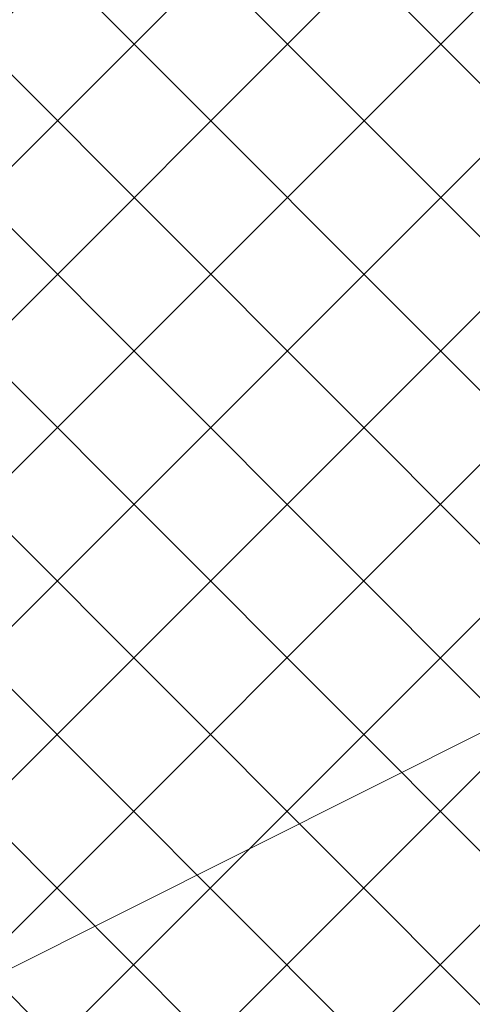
# Model space of a CAD drawing. Header units: metres. Extents: x 7472034 to 8439876, y 5890181 to 5961460.
# Tile 163 of 202: x 8439517.26 to 8439518.59, y 5890397.55 to 5890400.43. Entities that reach past the tile are written whole.
import ezdxf

# ---------------------------------------------------------------- set-up
doc = ezdxf.new("R2010")
doc.units = ezdxf.units.M
doc.header["$MEASUREMENT"] = 0
doc.linetypes.add('CENTER', pattern=[2, 1.25, -0.25, 0.25, -0.25])
doc.layers.get('0').update_dxf_attribs({"linetype": 'CONTINUOUS', "lineweight": 5})
doc.layers.get('Defpoints').update_dxf_attribs({"linetype": 'CONTINUOUS'})
for name, color, linetype, lineweight in [('### Krawężnik', 6, 'CONTINUOUS', 35), ('### rzędne', 172, 'CONTINUOUS', 35), ('_a_widok', 7, 'CONTINUOUS', 5), ('KOLOR-OBIEKT', 21, 'CONTINUOUS', 13), ('ZAG-obrys 018 wymiary', 7, 'CONTINUOUS', 18)]:
    doc.layers.add(name, color=color, linetype=linetype, lineweight=lineweight)
doc.layers.add('100_rzut_wym_wew', color=7, linetype='CONTINUOUS')
doc.layers.add('_IS_NO', color=11, linetype='CONTINUOUS', lineweight=20, plot=False)
doc.styles.add('DIM', font='simplex.shx', dxfattribs={"width": 0.8})
doc.styles.add('RS', font='Romans.shx', dxfattribs={"width": 0.7})
doc.styles.add('style2', font='romans.shx', dxfattribs={"width": 0.7, "oblique": 15})
doc.dimstyles.new('DIM-WEW_500', dxfattribs={"dimscale": 5, "dimtxt": 18, "dimasz": 10, "dimexe": 4, "dimexo": 8, "dimgap": 5, "dimtad": 1, "dimlfac": 0.01, "dimzin": 9, "dimdsep": 46, "dimtxsty": 'DIM', "dimblk": 'ARCHTICK', "dimcen": 5, "dimclrt": 112, "dimadec": 4, "dimazin": 2, "dimtfac": 4, "dimtmove": 0, "dimatfit": 3, "dimldrblk": 'ARCHTICK', "dimfxl": 0, "dimtolj": 1, "dimlwd": 13, "dimarcsym": 0})
pattern_1 = [(45, (967499.2092647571, -71042.97165620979), (-0.2245064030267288, 0.2245064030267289), []), (135, (967499.2092647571, -71042.97165620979), (-0.2245064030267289, -0.2245064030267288), [])]

# ---------------------------------------------------------------- blocks, each defined once
blk = doc.blocks.new('_Oblique')
at = {"color": 0, "linetype": 'ByBlock', "lineweight": -2}
blk.add_line((-0.5, -0.5), (0.5, 0.5), dxfattribs=at)
blk = doc.blocks.new('*D48')
at = {"layer": 'Defpoints', "color": 0, "linetype": 'Continuous', "lineweight": 60}
for p in [(8439522.898040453, 5890403.794841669, 2.493151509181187e-06), (8439514.639453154, 5890399.659210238, 2.493151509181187e-06), (8439515.964052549, 5890397.0140713)]:
    blk.add_point(p, dxfattribs=at)
at = {"layer": 'ZAG-obrys 018 wymiary', "color": 0, "linetype": 'Continuous', "lineweight": -2}
for p, q in [((8439523.256250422, 5890403.079519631), (8439524.401744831, 5890400.792041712)), ((8439514.997663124, 5890398.9438882), (8439516.143157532, 5890396.656410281))]:
    blk.add_line(p, q, dxfattribs=at)
at = {"layer": 'ZAG-obrys 018 wymiary', "color": 0, "linetype": 'Continuous', "lineweight": 13}
blk.add_line((8439524.222639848, 5890401.149702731), (8439515.964052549, 5890397.0140713), dxfattribs=at)
at = {"layer": 'ZAG-obrys 018 wymiary', "color": 0, "linetype": 'Continuous', "lineweight": 13, "xscale": 0.3, "yscale": 0.3, "zscale": 0.3}
for p, rotation in [((8439524.222639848, 5890401.149702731), 26.6002161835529), ((8439515.964052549, 5890397.0140713), 206.6002161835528)]:
    blk.add_blockref('_Oblique', p, dxfattribs=dict(at, rotation=rotation))
at = {"layer": 'ZAG-obrys 018 wymiary', "color": 112, "linetype": 'Continuous', "lineweight": 25, "insert": (8439519.824688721, 5890399.618378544), "char_height": 0.8, "attachment_point": 5, "rotation": 26.60021618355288, "style": 'RS'}
blk.add_mtext('\\A1;9.24', dxfattribs=at)
blk = doc.blocks.new('_ArchTick')
at = {"layer": '100_rzut_wym_wew', "color": 0, "linetype": 'Continuous', "const_width": 0.15}
blk.add_lwpolyline([(-0.5, -0.5), (0.5, 0.5)], dxfattribs=at)
blk = doc.blocks.new('*D47')
at = {"layer": 'Defpoints', "color": 0, "linetype": 'Continuous', "lineweight": 60}
for p in [(8439514.6432662, 5890399.651613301, 2.493151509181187e-06), (8439521.586031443, 5890388.545919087), (8439520.492828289, 5890387.997219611, 2.493151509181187e-06)]:
    blk.add_point(p, dxfattribs=at)
at = {"layer": 'ZAG-obrys 018 wymiary', "color": 0, "linetype": 'Continuous', "lineweight": -2}
for p, q in [((8439515.358258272, 5890400.010481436), (8439516.093965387, 5890400.379746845)), ((8439521.207820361, 5890388.356087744), (8439521.943527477, 5890388.725353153))]:
    blk.add_line(p, q, dxfattribs=at)
at = {"layer": 'ZAG-obrys 018 wymiary', "color": 0, "linetype": 'Continuous', "lineweight": 13}
blk.add_line((8439515.736469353, 5890400.200312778), (8439521.586031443, 5890388.545919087), dxfattribs=at)
at = {"layer": 'ZAG-obrys 018 wymiary', "color": 0, "linetype": 'Continuous', "lineweight": 13, "xscale": 0.3, "yscale": 0.3, "zscale": 0.3}
for p, rotation in [((8439515.736469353, 5890400.200312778), 116.6529459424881), ((8439521.586031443, 5890388.545919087), 296.6529459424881)]:
    blk.add_blockref('_Oblique', p, dxfattribs=dict(at, rotation=rotation))
at = {"layer": 'ZAG-obrys 018 wymiary', "color": 112, "linetype": 'Continuous', "lineweight": 25, "insert": (8439518.65365667, 5890395.725783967), "char_height": 0.8, "attachment_point": 5, "rotation": 296.65294594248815, "style": 'RS'}
blk.add_mtext('\\A1;13.04', dxfattribs=at)
blk = doc.blocks.new('A$C1D2679FE')
at = {"layer": 'KOLOR-OBIEKT', "lineweight": 9, "ltscale": 200}
h = blk.add_hatch(dxfattribs=at)
h.set_pattern_fill('ANSI37', color=253, scale=0.1, angle=16)
h.set_pattern_definition([(61, (-7471780.020262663, -5961378.212846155), (-0.2776917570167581, 0.153927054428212), []), (151, (-7471780.020262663, -5961378.212846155), (-0.153927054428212, -0.2776917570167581), [])])
edge = h.paths.add_edge_path()
edge.add_line((196.975401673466, 33.54016214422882), (192.3495923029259, 34.13512154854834))
edge.add_line((192.3495923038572, 34.13512154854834), (187.7176397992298, 34.7308710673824))
edge.add_line((187.7176398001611, 34.7308710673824), (178.5077782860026, 36.15998750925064))
edge.add_line((178.5077782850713, 36.15998750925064), (176.6601969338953, 36.5026140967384))
edge.add_arc((181.3685569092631, 38.18527459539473), 5.000000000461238, 199.6657310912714, 261.1796204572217)
edge.add_line((180.6018702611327, 33.24440507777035), (187.358021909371, 32.19603671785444))
edge.add_line((187.3580219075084, 32.19603671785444), (192.0230219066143, 31.59603671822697))
edge.add_line((192.0230219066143, 31.59603671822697), (196.6880219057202, 30.9960367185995))
edge.add_line((196.6880219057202, 30.9960367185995), (201.9780219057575, 30.48103671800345))
edge.add_line((201.9780219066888, 30.48103671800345), (207.2680219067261, 29.96603671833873))
edge.add_line((207.2680219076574, 29.96603671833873), (216.468021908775, 29.35603671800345))
edge.add_line((216.4680219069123, 29.35603671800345), (221.8830219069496, 29.11103671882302))
edge.add_line((221.8830219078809, 29.11103671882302), (227.2980219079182, 28.86603671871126))
edge.add_line((227.2980219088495, 28.86603671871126), (233.718021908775, 28.60103671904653))
edge.add_line((233.7180219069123, 28.60103671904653), (240.1380219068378, 28.33603671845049))
edge.add_line((240.1380219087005, 28.33603671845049), (245.3280219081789, 28.076036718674))
edge.add_line((245.3280219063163, 28.076036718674), (246.1380219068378, 28.00603671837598))
edge.add_line((246.1380219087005, 28.00603671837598), (248.4280219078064, 27.98603671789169))
edge.add_line((248.4280219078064, 27.98603671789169), (251.4080219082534, 28.33603671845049))
edge.add_line((251.4080219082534, 28.33603671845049), (255.3380219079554, 29.13603671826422))
edge.add_line((255.3380219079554, 29.13603671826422), (258.1480219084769, 30.35603671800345))
edge.add_line((258.1480219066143, 30.35603671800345), (260.6280219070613, 32.076036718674))
edge.add_line((260.6280219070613, 32.076036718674), (262.7080219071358, 34.29603671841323))
edge.add_line((262.7080219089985, 34.29603671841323), (264.3880219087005, 36.826036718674))
edge.add_line((264.3880219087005, 36.826036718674), (265.608021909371, 39.59603671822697))
edge.add_line((265.6080219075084, 39.59603671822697), (266.4080219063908, 42.53603671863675))
edge.add_line((266.4080219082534, 42.53603671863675), (266.6380219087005, 45.60603671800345))
edge.add_line((266.6380219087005, 45.60603671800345), (266.3380219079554, 48.59603671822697))
edge.add_line((266.3380219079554, 48.59603671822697), (265.628021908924, 51.53603671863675))
edge.add_line((265.6280219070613, 51.53603671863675), (264.5280219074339, 54.28603671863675))
edge.add_line((264.5280219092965, 54.28603671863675), (263.3880219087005, 57.11603671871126))
edge.add_line((263.3880219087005, 57.11603671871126), (262.5430219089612, 59.47103671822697))
edge.add_line((262.5430219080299, 59.47103671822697), (261.6980219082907, 61.826036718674))
edge.add_line((261.6980219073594, 61.826036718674), (260.5980219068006, 65.15103671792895))
edge.add_line((260.5980219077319, 65.15103671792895), (259.4980219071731, 68.47603671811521))
edge.add_line((259.4980219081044, 68.47603671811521), (257.3916487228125, 67.77919145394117))
edge.add_line((257.3916487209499, 67.77919145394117), (258.1675714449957, 64.34697791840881))
edge.add_line((258.167571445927, 64.34697791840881), (259.2776264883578, 60.99158426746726))
edge.add_line((259.2776264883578, 60.99158426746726), (260.1334384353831, 58.60645156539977))
edge.add_line((260.1334384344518, 58.60645156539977), (260.9950570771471, 56.20513570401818))
edge.add_line((260.9950570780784, 56.20513570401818), (262.1522789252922, 53.33238322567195))
edge.add_line((262.1522789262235, 53.33238322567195), (263.1827648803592, 50.75616833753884))
edge.add_line((263.1827648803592, 50.75616833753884), (263.8083402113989, 48.16575780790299))
edge.add_line((263.8083402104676, 48.16575780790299), (264.0684198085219, 45.57363114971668))
edge.add_line((264.0684198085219, 45.57363114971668), (263.8734869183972, 42.97170083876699))
edge.add_line((263.8734869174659, 42.97170083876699), (263.1880731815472, 40.45280535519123))
edge.add_line((263.1880731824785, 40.45280535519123), (262.1337886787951, 38.05906103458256))
edge.add_line((262.1337886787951, 38.05906103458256), (260.6936748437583, 35.89031817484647))
edge.add_line((260.6936748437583, 35.89031817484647), (258.9457271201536, 34.02472012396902))
edge.add_line((258.9457271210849, 34.02472012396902), (256.8967191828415, 32.60363397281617))
edge.add_line((256.8967191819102, 32.60363397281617), (254.5645412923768, 31.59108698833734))
edge.add_line((254.5645412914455, 31.59108698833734), (251.0026761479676, 30.86602538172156))
edge.add_line((251.0026761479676, 30.86602538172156), (248.2893446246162, 30.54734550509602))
edge.add_line((248.2893446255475, 30.54734550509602), (246.2595893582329, 30.56507262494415))
edge.add_line((246.2595893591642, 30.56507262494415), (245.5023283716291, 30.63051493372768))
edge.add_line((245.5023283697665, 30.63051493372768), (240.2548571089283, 30.89339403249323))
edge.add_line((240.2548571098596, 30.89339403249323), (233.8236017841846, 31.1588586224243))
edge.add_line((233.8236017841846, 31.1588586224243), (227.4086662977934, 31.42364957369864))
edge.add_line((227.4086662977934, 31.42364957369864), (221.9987299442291, 31.66842047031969))
edge.add_line((221.9987299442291, 31.66842047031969), (217.4544723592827, 31.90290945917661))
edge.add_line((217.4544723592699, 31.90290945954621), (217.0910134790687, 31.92589690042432))
edge.add_line((217.0910134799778, 31.92589689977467), (214.8768218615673, 32.06593639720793))
edge.add_line((214.876821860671, 32.06593639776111), (207.0033997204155, 32.56390146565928))
edge.add_line((207.0033997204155, 32.56390146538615), (202.2260741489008, 33.02899081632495))
edge.add_line((202.2260741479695, 33.02899081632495), (196.975401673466, 33.54016214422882))
blk = doc.blocks.new('A$C2C426404')
at = {"layer": '_IS_NO'}
blk.add_spline([(75.79141489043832, 33.98871202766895, 2.493151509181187e-06), (83.97091970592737, 37.81401541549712, 2.493151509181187e-06)], degree=3, dxfattribs=at)
blk.add_open_spline([(79.78853077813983, 19.36674957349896), (76.35759393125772, 21.05647175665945), (73.54314721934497, 23.24973176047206), (68.81112178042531, 29.5542766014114), (62.94352867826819, 33.40072623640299), (60.85999413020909, 35.33807434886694), (60.85999381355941, 35.3380749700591)], degree=3, knots=[0, 0, 0, 0, 2.176379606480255, 10.04614516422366, 21.98881238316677, 21.98881468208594, 21.98881468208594, 21.98881468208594, 21.98881468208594], dxfattribs=at)
at = {"layer": '_IS_NO', "ltscale": 0.1}
blk.add_open_spline([(81.48853297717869, 15.975331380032), (78.87586907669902, 16.84686399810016), (76.26450027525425, 17.78992713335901), (72.03847445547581, 21.67736706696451), (65.0990158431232, 30.09408769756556), (58.79946133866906, 33.34467344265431), (58.26247850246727, 34.11525447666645)], degree=3, knots=[0, 0, 0, 0, 1.278992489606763, 7.78914044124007, 15.74750070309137, 27.64022902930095, 27.64022902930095, 27.64022902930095, 27.64022902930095], dxfattribs=at)
at = {"layer": '_IS_NO'}
blk.add_open_spline([(78.3531505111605, 22.2925555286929), (78.74320633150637, 24.42176202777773, 2.493151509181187e-06), (74.90350782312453, 33.04146458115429, 2.493151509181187e-06), (75.79141489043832, 33.98871202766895, 2.493151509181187e-06)], degree=3, dxfattribs=at)
at = {"layer": '### rzędne', "color": 0, "linetype": 'CENTER', "lineweight": 25, "insert": (76.28478799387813, 32.8018180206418, -0.002491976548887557), "char_height": 0.6, "attachment_point": 1, "rotation": 0.4319074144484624, "style": 'style2'}
blk.add_mtext('134,09', dxfattribs=at)

msp = doc.modelspace()

# ---------------------------------------------------------------- hatches: boundary and pattern name
at = {"layer": 'KOLOR-OBIEKT', "lineweight": 9}
h = msp.add_hatch(dxfattribs=at)
h.set_pattern_fill('ANSI37', color=73, scale=0.1)
h.set_pattern_definition(pattern_1)
edge = h.paths.add_edge_path()
edge.add_arc((8439443.60123986, 5890379.17988472), 6.652831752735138, 296.7043321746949, 335.0331150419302)
edge.add_arc((8439476.194075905, 5890367.917634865), 27.87464989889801, 155.1393615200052, 162.3446315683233, ccw=False)
edge.add_arc((8439457.399943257, 5890376.211109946), 7.345078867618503, 127.98309878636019, 152.2023641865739, ccw=False)
edge.add_arc((8439457.741930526, 5890376.488713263), 7.349948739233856, 107.1989600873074, 131.4182254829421, ccw=False)
edge.add_line((8439455.568618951, 5890383.509999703), (8439473.898437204, 5890392.710084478))
edge.add_arc((8439481.742870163, 5890376.384611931), 18.11232128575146, 99.26977735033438, 115.6644084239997, ccw=False)
edge.add_line((8439478.825278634, 5890394.260401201), (8439481.377171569, 5890394.321440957))
edge.add_arc((8439482.909595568, 5890377.390082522), 17.00056533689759, 88.22393661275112, 95.17163768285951, ccw=False)
edge.add_arc((8439482.561499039, 5890405.235869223), 10.88860248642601, 274.6092070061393, 298.9976789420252)
edge.add_arc((8443006.923870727, 5883371.657126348), 7856.29059094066, 116.59181359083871, 116.61107962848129, ccw=False)
edge.add_arc((8439465.895823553, 5890431.340313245), 42.15757971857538, 305.2087751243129, 306.7865132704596)
edge.add_arc((8439488.80074795, 5890400.283338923), 3.577668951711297, 310.8590814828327, 340.7280968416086)
edge.add_line((8439492.177934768, 5890399.102523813), (8439493.275267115, 5890403.980640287))
edge.add_line((8439493.275267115, 5890403.980640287), (8439502.266345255, 5890408.28072203))
edge.add_line((8439502.266345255, 5890408.28072203), (8439504.844191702, 5890407.694009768))
edge.add_line((8439504.844191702, 5890407.694009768), (8439506.125281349, 5890405.329609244))
edge.add_arc((8439507.019670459, 5890405.776898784), 0.9999999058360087, 206.5699188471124, 283.6833393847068)
edge.add_line((8439507.256226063, 5890404.805280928), (8439511.624560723, 5890406.970734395))
edge.add_line((8439511.624560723, 5890406.970734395), (8439511.39896348, 5890407.420225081))
edge.add_line((8439511.39896348, 5890407.420225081), (8439510.561982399, 5890407.017405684))
edge.add_line((8439510.561982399, 5890407.017405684), (8439509.330427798, 5890409.481424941))
edge.add_line((8439509.330427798, 5890409.481424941), (8439512.635426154, 5890411.138401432))
edge.add_line((8439512.635426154, 5890411.138401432), (8439512.638568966, 5890411.136467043))
edge.add_line((8439512.638568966, 5890411.136467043), (8439515.998443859, 5890412.829496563))
edge.add_line((8439515.998443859, 5890412.829496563), (8439517.239018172, 5890410.325621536))
edge.add_line((8439517.239018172, 5890410.325621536), (8439513.919446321, 5890408.633274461))
edge.add_line((8439513.919446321, 5890408.633274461), (8439514.091312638, 5890408.235941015))
edge.add_line((8439514.091312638, 5890408.235941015), (8439518.839102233, 5890410.604261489))
edge.add_line((8439518.839102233, 5890410.604261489), (8439518.585943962, 5890412.843737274))
edge.add_line((8439518.585943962, 5890412.843737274), (8439518.274555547, 5890413.628049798))
edge.add_line((8439518.274555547, 5890413.628049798), (8439517.839658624, 5890414.494365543))
edge.add_line((8439517.839658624, 5890414.494365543), (8439524.310164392, 5890417.742607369))
edge.add_line((8439524.310164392, 5890417.742607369), (8439525.122207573, 5890416.124990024))
edge.add_line((8439525.122207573, 5890416.124990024), (8439526.840645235, 5890414.670893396))
edge.add_line((8439526.840645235, 5890414.670893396), (8439527.244697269, 5890414.489695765))
edge.add_arc((8439552.769967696, 5890317.570311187), 100.2242811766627, 102.79246926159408, 104.75471345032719, ccw=False)
edge.add_arc((8439529.321881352, 5890420.105147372), 4.960037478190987, 284.6730648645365, 320.3902958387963)
edge.add_arc((8435016.013859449, 5889290.11735932), 4655.555010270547, 14.00691021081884, 14.04831962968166)
edge.add_line((8439532.327549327, 5890420.207226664), (8439525.877549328, 5890423.127226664))
edge.add_line((8439525.877549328, 5890423.127226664), (8439431.028022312, 5890376.803268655))
edge.add_line((8439431.028022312, 5890376.803268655), (8439435.479127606, 5890375.417226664))
edge.add_line((8439435.479127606, 5890375.417226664), (8439446.590932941, 5890373.236661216))
edge = h.paths.add_edge_path()
edge.add_arc((8439530.228804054, 5890405.916425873), 3.001836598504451, 99.44813666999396, 208.2631515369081)
edge.add_line((8439527.5848402, 5890404.494990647), (8439533.209264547, 5890393.206690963))
edge.add_line((8439533.209264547, 5890393.206690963), (8439519.17443581, 5890386.185049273))
edge.add_line((8439519.17443581, 5890386.185049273), (8439523.57812012, 5890377.411604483))
edge.add_line((8439523.57812012, 5890377.411604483), (8439517.455507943, 5890374.324033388))
edge.add_line((8439517.455507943, 5890374.324033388), (8439517.445860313, 5890374.319191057))
edge.add_line((8439517.445860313, 5890374.319191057), (8439517.33905848, 5890374.265585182))
edge.add_line((8439517.33905848, 5890374.265585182), (8439516.815779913, 5890375.308140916))
edge.add_line((8439516.815779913, 5890375.308140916), (8439511.370501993, 5890372.574998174))
edge.add_line((8439511.370501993, 5890372.574998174), (8439511.888417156, 5890371.529804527))
edge.add_line((8439511.888417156, 5890371.529804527), (8439506.425671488, 5890368.787948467))
edge.add_line((8439506.425671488, 5890368.787948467), (8439505.890341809, 5890369.841556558))
edge.add_line((8439505.890341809, 5890369.841556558), (8439505.8884594, 5890369.869391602))
edge.add_line((8439505.8884594, 5890369.869391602), (8439500.283276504, 5890366.97762632))
edge.add_line((8439500.283276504, 5890366.97762632), (8439519.478066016, 5890366.160130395))
edge.add_line((8439519.478066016, 5890366.160130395), (8439542.767549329, 5890378.417226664))
edge.add_line((8439542.767549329, 5890378.417226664), (8439538.675788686, 5890394.802262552))
edge.add_line((8439538.675788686, 5890394.802262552), (8439537.066416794, 5890401.238139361))
edge.add_line((8439537.066416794, 5890401.238139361), (8439535.557306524, 5890407.69906358))
edge.add_arc((8439531.145391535, 5890400.872499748), 8.128158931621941, 57.12596579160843, 99.98506404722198)
edge = h.paths.add_edge_path()
edge.add_line((8439470.194509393, 5890384.137651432), (8439461.355169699, 5890379.697090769))
edge.add_line((8439461.355169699, 5890379.697090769), (8439460.080861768, 5890379.068371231))
edge.add_line((8439460.080861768, 5890379.068371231), (8439457.869254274, 5890377.642639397))
edge.add_arc((8439460.609507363, 5890373.444653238), 5.013190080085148, 123.1346622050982, 204.022759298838)
edge.add_line((8439456.030540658, 5890371.403786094), (8439459.447549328, 5890370.707226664))
edge.add_line((8439459.447549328, 5890370.707226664), (8439480.497107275, 5890367.736747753))
edge.add_line((8439480.497107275, 5890367.736747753), (8439497.963342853, 5890367.082590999))
edge.add_line((8439497.963342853, 5890367.082590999), (8439496.62020549, 5890369.722641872))
edge.add_line((8439496.62020549, 5890369.722641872), (8439494.91788047, 5890373.087302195))
edge.add_arc((8439489.468037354, 5890366.363615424), 8.654984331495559, 50.97371617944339, 58.22889977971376)
edge.add_line((8439494.025120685, 5890373.721722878), (8439490.036071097, 5890376.575637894))
edge.add_line((8439490.036071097, 5890376.575637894), (8439489.954459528, 5890375.592465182))
edge.add_line((8439489.954459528, 5890375.592465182), (8439490.917133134, 5890375.538648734))
edge.add_line((8439490.917133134, 5890375.538648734), (8439490.678913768, 5890371.956837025))
edge.add_line((8439490.678913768, 5890371.956837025), (8439482.55041443, 5890372.440399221))
edge.add_line((8439482.55041443, 5890372.440399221), (8439482.851718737, 5890376.020734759))
edge.add_line((8439482.851718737, 5890376.020734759), (8439487.354100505, 5890375.749064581))
edge.add_line((8439487.354100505, 5890375.749064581), (8439487.521080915, 5890378.34061919))
edge.add_line((8439487.521080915, 5890378.34061919), (8439481.803471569, 5890382.401025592))
edge.add_arc((8439487.942466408, 5890392.088814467), 11.46911116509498, 231.6002274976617, 237.6382272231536, ccw=False)
edge.add_line((8439480.818489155, 5890383.100518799), (8439480.351152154, 5890383.41057529))
edge.add_line((8439480.351152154, 5890383.41057529), (8439479.210044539, 5890382.939428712))
edge.add_line((8439479.210044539, 5890382.939428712), (8439480.412913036, 5890383.399613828))
edge.add_arc((8439474.682487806, 5890375.167564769), 10.03017472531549, 55.15777404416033, 116.5800473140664)
h.paths.add_polyline_path([(8439461.898919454, 5890370.792156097), (8439462.257176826, 5890373.552492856)], flags=16)
h = msp.add_hatch(dxfattribs=at)
h.set_pattern_fill('ANSI37', color=253, scale=0.1)
h.set_pattern_definition(pattern_1)
edge = h.paths.add_edge_path()
edge.add_arc((8439529.163071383, 5890420.279666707), 5.193757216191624, 276.50229096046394, 320.0240354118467, ccw=False)
edge.add_line((8439529.751227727, 5890415.119319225), (8439525.812744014, 5890414.153171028))
edge.add_line((8439525.812744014, 5890414.153171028), (8439519.208160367, 5890410.804184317))
edge.add_line((8439519.208160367, 5890410.804184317), (8439517.988028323, 5890410.126512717))
edge.add_line((8439517.988028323, 5890410.126512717), (8439514.091312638, 5890408.235941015))
edge.add_line((8439514.091312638, 5890408.235941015), (8439511.613697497, 5890406.992378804))
edge.add_line((8439511.613697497, 5890406.992378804), (8439509.258949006, 5890405.810485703))
edge.add_line((8439509.258949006, 5890405.810485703), (8439507.371756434, 5890404.83508177))
edge.add_arc((8439506.940777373, 5890405.737469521), 1.000023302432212, 206.5712342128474, 295.5290722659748, ccw=False)
edge.add_line((8439506.046377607, 5890405.290148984), (8439504.844186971, 5890407.693988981))
edge.add_line((8439504.844186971, 5890407.693988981), (8439502.261629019, 5890408.281795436))
edge.add_line((8439502.261629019, 5890408.281795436), (8439499.350132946, 5890407.011538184))
edge.add_line((8439499.350132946, 5890407.011538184), (8439493.30510976, 5890403.995621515))
edge.add_line((8439493.30510976, 5890403.995621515), (8439492.177918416, 5890399.102451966))
edge.add_arc((8439488.801253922, 5890400.282879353), 3.577047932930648, 293.05521913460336, 340.73119789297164, ccw=False)
edge.add_line((8439490.202090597, 5890396.991537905), (8439487.801423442, 5890395.78932472))
edge.add_arc((8439482.51122255, 5890404.317896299), 10.03607286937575, 278.1216072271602, 301.8109775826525, ccw=False)
edge.add_line((8439483.9290645, 5890394.382480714), (8439478.825278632, 5890394.260401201))
edge.add_arc((8439481.742870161, 5890376.384611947), 18.11232126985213, 99.26977735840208, 115.6644084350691)
edge.add_line((8439473.898437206, 5890392.710084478), (8439455.537130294, 5890383.494194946))
edge.add_arc((8439458.368862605, 5890375.380272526), 8.593860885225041, 109.2388197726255, 150.5606865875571)
edge.add_line((8439450.884668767, 5890379.604167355), (8439456.921008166, 5890377.849276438))
edge.add_line((8439456.921008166, 5890377.849276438), (8439458.055979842, 5890377.519316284))
edge.add_arc((8439462.056345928, 5890374.376166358), 5.087466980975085, 112.4172144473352, 141.842727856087, ccw=False)
edge.add_line((8439460.116249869, 5890379.079181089), (8439470.201913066, 5890384.141371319))
edge.add_arc((8439474.670732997, 5890375.058466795), 10.12272227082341, 52.60385305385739, 116.19734301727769, ccw=False)
edge.add_line((8439480.818489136, 5890383.100518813), (8439494.035062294, 5890373.735722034))
edge.add_arc((8439499.404929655, 5890380.165137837), 8.376924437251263, 230.1312663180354, 239.1071883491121)
edge.add_arc((8439492.046879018, 5890368.073539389), 5.778072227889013, 28.405105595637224, 58.05675779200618, ccw=False)
edge.add_line((8439497.129307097, 5890370.822183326), (8439498.920012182, 5890367.249241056))
edge.add_line((8439498.920012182, 5890367.249241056), (8439502.137476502, 5890368.864147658))
edge.add_line((8439502.137476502, 5890368.864147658), (8439500.881438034, 5890371.366619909))
edge.add_arc((8439501.41146424, 5890371.651481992), 0.6017260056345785, 32.69127385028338, 208.2557647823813, ccw=False)
edge.add_line((8439501.917872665, 5890371.97648152), (8439503.213570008, 5890369.395299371))
edge.add_line((8439503.213570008, 5890369.395299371), (8439521.788261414, 5890378.745992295))
edge.add_line((8439521.788261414, 5890378.745992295), (8439512.863585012, 5890396.520876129))
edge.add_arc((8439515.497668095, 5890397.863594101), 2.956566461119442, 115.92003145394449, 207.0101116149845, ccw=False)
edge.add_line((8439514.20530482, 5890400.522744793), (8439524.043376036, 5890405.489377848))
edge.add_line((8439524.043376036, 5890405.489377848), (8439526.586557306, 5890407.103247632))
edge.add_line((8439526.586557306, 5890407.103247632), (8439529.129738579, 5890408.717117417))
edge.add_arc((8439531.212438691, 5890401.016589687), 7.97720296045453, 58.08019787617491, 105.13424418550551, ccw=False)
edge.add_line((8439535.43023892, 5890407.787551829), (8439533.14312037, 5890416.942853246))
edge = h.paths.add_edge_path(flags=16)
edge.add_line((8439502.061371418, 5890393.458260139), (8439496.04637926, 5890390.43770596))
edge.add_arc((8439496.464019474, 5890389.751908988), 0.8029575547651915, 121.3407965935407, 301.694103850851)
edge.add_line((8439496.8858806, 5890389.068700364), (8439502.900872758, 5890392.089254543))
edge.add_arc((8439502.27990767, 5890392.650368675), 0.83692694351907, 317.898520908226, 465.1363795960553)
edge = h.paths.add_edge_path(flags=16)
edge.add_line((8439505.00109902, 5890384.089630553), (8439500.444638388, 5890381.798632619))
edge.add_arc((8439500.084983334, 5890382.51322949), 0.8000002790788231, 116.620304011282, 296.7160130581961, ccw=False)
edge.add_line((8439499.72652247, 5890383.228426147), (8439504.283989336, 5890385.517420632))
edge.add_arc((8439504.642916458, 5890384.80371257), 0.7988791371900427, -63.361719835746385, 116.69803695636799, ccw=False)
at = {"layer": 'KOLOR-OBIEKT', "lineweight": 9, "ltscale": 200}
h = msp.add_hatch(dxfattribs=at)
h.set_pattern_fill('ANSI37', color=231, scale=0.1)
h.set_pattern_definition([(45, (967499.202946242, -71042.94610979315), (-0.2245064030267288, 0.2245064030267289), []), (135, (967499.202946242, -71042.94610979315), (-0.2245064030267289, -0.2245064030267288), [])])
edge = h.paths.add_edge_path()
edge.add_line((8439512.863585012, 5890396.520876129), (8439521.788261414, 5890378.745992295))
edge.add_line((8439521.788261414, 5890378.745992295), (8439503.213570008, 5890369.395299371))
edge.add_line((8439503.213570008, 5890369.395299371), (8439501.917872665, 5890371.97648152))
edge.add_arc((8439501.411425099, 5890371.65154851), 0.6017230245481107, 32.6839302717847, 208.2631083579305)
edge.add_line((8439500.881438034, 5890371.366619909), (8439502.137476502, 5890368.864147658))
edge.add_line((8439502.137476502, 5890368.864147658), (8439498.920012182, 5890367.249241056))
edge.add_line((8439498.920012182, 5890367.249241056), (8439497.129307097, 5890370.822183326))
edge.add_line((8439497.129307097, 5890370.822183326), (8439495.555644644, 5890372.655868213))
edge.add_line((8439495.555644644, 5890372.655868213), (8439494.901445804, 5890373.120452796))
edge.add_line((8439494.901445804, 5890373.120452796), (8439497.963342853, 5890367.082590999))
edge.add_line((8439497.963342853, 5890367.082590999), (8439500.283276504, 5890366.97762632))
edge.add_line((8439500.283276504, 5890366.97762632), (8439505.893878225, 5890369.872187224))
edge.add_line((8439505.893878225, 5890369.872187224), (8439506.425671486, 5890368.787948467))
edge.add_line((8439506.425671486, 5890368.787948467), (8439511.888417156, 5890371.529804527))
edge.add_line((8439511.888417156, 5890371.529804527), (8439511.370501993, 5890372.574998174))
edge.add_line((8439511.370501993, 5890372.574998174), (8439516.815852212, 5890375.308177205))
edge.add_line((8439516.815852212, 5890375.308177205), (8439517.338986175, 5890374.26554889))
edge.add_line((8439517.338986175, 5890374.26554889), (8439523.580028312, 5890377.407811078))
edge.add_line((8439523.580028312, 5890377.407811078), (8439519.172527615, 5890386.188842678))
edge.add_line((8439519.172527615, 5890386.188842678), (8439530.098737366, 5890391.695090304))
edge.add_line((8439530.098737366, 5890391.695090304), (8439523.347480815, 5890405.140094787))
edge.add_line((8439523.347480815, 5890405.140094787), (8439514.198986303, 5890400.548291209))
edge.add_arc((8439515.544616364, 5890397.867007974), 3.00000000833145, 116.6502652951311, 206.6609883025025)
h.paths.add_polyline_path([(8439514.64326723, 5890399.651613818), (8439522.901414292, 5890403.796535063), (8439528.750976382, 5890392.142141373), (8439520.49282829, 5890387.997219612)], flags=16)
at = {"layer": 'KOLOR-OBIEKT', "linetype": 'Continuous', "lineweight": 9}
h = msp.add_hatch(dxfattribs=at)
h.set_pattern_fill('ANSI37', color=31, scale=0.1)
h.set_pattern_definition([(45, (968625.435312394, -70631.92017188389), (-0.2245064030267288, 0.2245064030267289), []), (135, (968625.435312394, -70631.92017188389), (-0.2245064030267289, -0.2245064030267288), [])])
h.paths.add_polyline_path([(8439522.901307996, 5890403.796570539), (8439514.64619356, 5890399.653839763), (8439520.492787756, 5890387.997213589), (8439528.751016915, 5890392.142147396)])

# ---------------------------------------------------------------- block references
at = {"layer": '### Krawężnik', "color": 1, "linetype": 'Continuous', "lineweight": 60, "ltscale": 0.2}
msp.add_blockref('A$C1D2679FE', (8439279.223208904, 5890335.266736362), dxfattribs=at)
at = {"layer": '_a_widok', "color": 0, "linetype": 'Continuous', "lineweight": 60, "ltscale": 0.2}
msp.add_blockref('A$C2C426404', (8439438.733810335, 5890365.88383195), dxfattribs=at)
msp.add_blockref('A$C2C426404', (8439438.733810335, 5890365.88383195), dxfattribs=at)

# ---------------------------------------------------------------- dimensions: what is measured, and where the dimension line sits
at = {"layer": 'ZAG-obrys 018 wymiary', "linetype": 'Continuous', "lineweight": 25}
dim = msp.add_aligned_dim(p1=(8439522.898040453, 5890403.794841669, 2.493151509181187e-06), p2=(8439514.639453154, 5890399.659210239, 2.493151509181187e-06), distance=2.9582636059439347, dimstyle='DIM-WEW_500', override={"dimscale": 0.1, "dimtxt": 8, "dimasz": 3, "dimgap": 2, "dimlfac": 1, "dimtxsty": 'RS', "dimblk1": 'Oblique', "dimblk2": 'Oblique', "dimsah": 1, "dimfxl": 50, "dimfxlon": 1}, dxfattribs=at)
dim.commit()
dim.dimension.update_dxf_attribs({"geometry": '*D48', "text_midpoint": (8439519.824688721, 5890399.618378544)})
dim = msp.add_linear_dim(base=(8439521.586031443, 5890388.545919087), p1=(8439514.6432662, 5890399.651613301, 2.493151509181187e-06), p2=(8439520.492828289, 5890387.997219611, 2.493151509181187e-06), angle=296.65294594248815, dimstyle='DIM-WEW_500', override={"dimscale": 0.1, "dimtxt": 8, "dimasz": 3, "dimgap": 2, "dimlfac": 1, "dimtxsty": 'RS', "dimblk1": 'Oblique', "dimblk2": 'Oblique', "dimsah": 1, "dimfxl": 50, "dimfxlon": 1, "dimtfill": 1}, dxfattribs=at)
dim.commit()
dim.dimension.update_dxf_attribs({"geometry": '*D47', "text_midpoint": (8439518.117412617, 5890395.456632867), "dimtype": 161})

doc.saveas('drawing.dxf')
